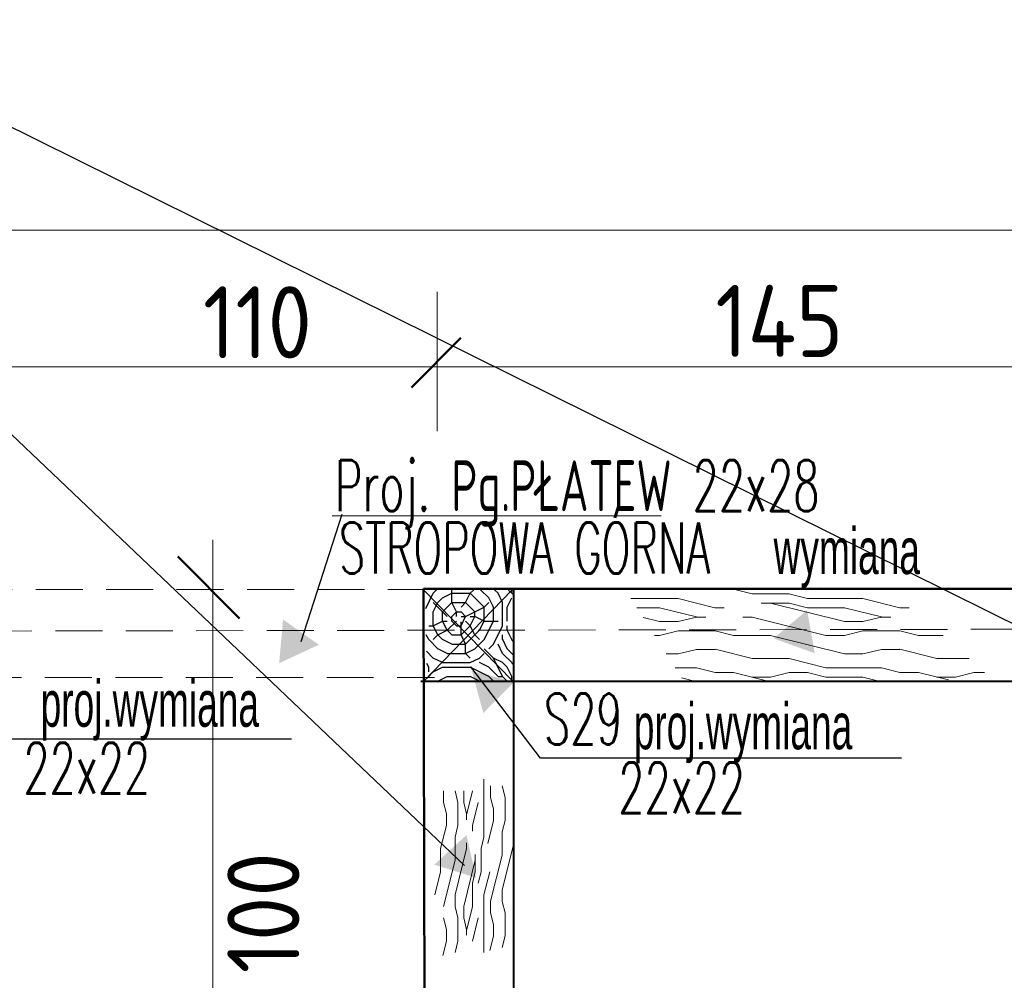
# Model space of a CAD drawing. Header units: millimetres. Extents: x 5545 to 136433, y -146986 to -36607.
# Tile 141 of 159: x 35550 to 35763, y -48036 to -47828. Entities that reach past the tile are written whole.
import ezdxf

# ---------------------------------------------------------------- set-up
doc = ezdxf.new("R2010")
doc.units = ezdxf.units.MM
doc.header["$LTSCALE"] = 8
doc.linetypes.add('VERDECKT', pattern=[9.525, 6.35, -3.175])
for name, color, linetype, lineweight in [('0_Nr_Pióra__3', 7, 'Continuous', 50), ('OGËLNE_01', 7, 'Continuous', 13), ('Standard', 7, 'Continuous', 25)]:
    doc.layers.add(name, color=color, linetype=linetype, lineweight=lineweight)
doc.layers.add('5 WYMIAROWANIE', color=253, linetype='Continuous')
doc.layers.add('Arc_opisy', color=18, linetype='Continuous')
doc.layers.add('cegły_Nr_Pióra__61', color=7, linetype='Continuous', lineweight=20, true_color=0x6a6a6a)
doc.styles.add('c20', font='simplex.shx', dxfattribs={"width": 0.7})
doc.styles.add('ISOCP', font='ISOCP.SHX')
doc.styles.add('TXT50', font='bikroms.shx', dxfattribs={"width": 0.75, "height": 10})

# ---------------------------------------------------------------- blocks, each defined once
blk = doc.blocks.new('G$C27FEC524')
at = {"layer": '0_Nr_Pióra__3', "color": 250, "lineweight": 15}
for p, q in [((10.62, 38.11), (10.62, 25.61)), ((12.05, 36.71), (12.05, 34.21)), ((15.18, 34.2), (14.56, 36.7)), ((1.87, 35.61), (1.87, 33.11)), ((5, 33.11), (4.37, 35.61)), ((6.25, 35.61), (6.25, 33.11)), ((8.12, 35.62), (6.88, 30.62)), ((12.06, 34.2), (12.68, 31.71)), ((15.18, 34.21), (15.18, 29.21)), ((1.87, 33.11), (2.5, 30.61)), ((5, 33.11), (5, 28.11)), ((6.25, 33.11), (6.87, 30.61)), ((9.38, 33.12), (8.13, 28.12)), ((2.5, 30.61), (2.5, 28.11)), ((6.87, 30.61), (6.87, 29.36)), ((12.68, 31.71), (12.68, 29.21)), ((2.5, 28.11), (1.25, 23.11)), ((5, 28.11), (4.37, 25.62)), ((8.12, 28.11), (8.12, 26.86)), ((12.68, 29.2), (11.43, 24.21)), ((15.18, 29.21), (14.56, 26.71)), ((4.37, 25.61), (4.37, 20.61)), ((10, 23.11), (10.62, 25.61)), ((14.55, 26.71), (14.55, 21.71)), ((6.87, 24.36), (6.87, 23.11)), ((17.06, 24.21), (14.56, 14.22)), ((1.25, 23.11), (1.25, 18.11)), ((6.87, 23.11), (4.38, 13.12)), ((8.75, 21.86), (8.75, 18.11)), ((10, 23.11), (10, 18.11)), ((14.56, 21.71), (12.06, 11.72)), ((4.37, 20.61), (1.88, 10.62)), ((8.75, 20.61), (6.25, 10.62)), ((1.25, 18.11), (0, 13.11)), ((8.12, 15.61), (8.75, 18.11)), ((10, 18.11), (9.37, 15.62)), ((11.87, 18.11), (10.62, 13.12)), ((8.12, 15.61), (8.12, 10.61)), ((4.37, 13.11), (4.37, 10.61)), ((10.62, 13.11), (10.62, 0.61)), ((14.55, 14.21), (14.55, 11.71)), ((12.05, 11.71), (12.05, 9.21)), ((15.18, 9.2), (14.56, 11.7)), ((5, 8.11), (4.37, 10.61)), ((6.25, 10.61), (6.25, 8.11)), ((8.12, 10.62), (6.88, 5.62)), ((12.06, 9.2), (12.68, 6.71)), ((15.18, 9.21), (15.18, 4.21)), ((1.87, 8.11), (2.5, 5.61)), ((5, 8.11), (5, 3.11)), ((6.25, 8.11), (6.87, 5.61)), ((9.38, 8.12), (8.13, 3.12)), ((12.68, 6.71), (12.68, 4.21)), ((2.5, 5.61), (2.5, 3.11)), ((6.87, 5.61), (6.87, 4.36)), ((2.5, 3.11), (1.72, 0)), ((5, 3.11), (4.37, 0.62)), ((12.68, 4.2), (11.9, 1.1)), ((15.18, 4.21), (14.56, 1.71))]:
    blk.add_line(p, q, dxfattribs=at)
blk = doc.blocks.new('G$C2D5568B3')
at = {"layer": '5 WYMIAROWANIE', "lineweight": 15}
blk.add_hatch(color=7, dxfattribs=at).paths.add_polyline_path([(4.67, 8.25), (0, 0), (9.48, 0.08)])
blk = doc.blocks.new('G$CB5EE3834')
at = {"layer": 'Arc_opisy', "lineweight": 25, "ltscale": 0.2}
blk.add_blockref('G$C2D5568B3', (0, 0), dxfattribs=at)
blk = doc.blocks.new('G$C1A704194')
at = {"layer": 'Arc_opisy', "lineweight": 25, "ltscale": 0.2, "rotation": 43.91907581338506}
blk.add_blockref('G$CB5EE3834', (2.36, 0), dxfattribs=at)
blk = doc.blocks.new('G$C734E70FC')
at = {"layer": 'Arc_opisy', "lineweight": 25, "ltscale": 0.2, "rotation": 220.511427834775}
blk.add_blockref('G$C1A704194', (2.63, 10.97), dxfattribs=at)
blk = doc.blocks.new('G$C86EB5530')
at = {"layer": 'OGËLNE_01', "color": 7, "linetype": 'Continuous', "lineweight": 25, "style": 'TXT50', "width": 0.6}
blk.add_text('proj.wymiana', height=10, rotation=270, dxfattribs=at).set_placement((3.33, 56.29))

msp = doc.modelspace()

# ---------------------------------------------------------------- hatches: boundary and pattern name
at = {"layer": 'Arc_opisy', "lineweight": 25, "ltscale": 0.2}
h = msp.add_hatch(dxfattribs=at)
h.set_pattern_fill('logend', color=250, scale=20, style=0, pattern_type=2)
h.set_pattern_definition([(0, (-5058.297, 3032.124), (20, 20), [6, -14]), (0, (-5058.297, 3033.124), (20, 20), [6, -14]), (0, (-5057.297, 3035.124), (20, 20), [4, -16]), (0, (-5056.297, 3037.124), (20, 20), [3, -17]), (0, (-5056.297, 3039.124), (20, 20), [2, -18]), (0, (-5061.297, 3041.124), (20, 20), [1, -5, 1, -13]), (0, (-5058.297, 3042.124), (20, 20), [1, -8, 3, -8]), (0, (-5054.297, 3043.124), (20, 20), [1, -1, 1, -17]), (0, (-5055.297, 3044.124), (20, 20), [1, -19]), (0, (-5056.297, 3046.124), (20, 20), [3, -17]), (0, (-5056.297, 3048.124), (20, 20), [4, -16]), (0, (-5057.297, 3050.124), (20, 20), [5, -6, 1, -8]), (90, (-5065.297, 3038.124), (-20, 20), [1, -2, 5, -12]), (90, (-5064.297, 3040.124), (-20, 20), [1, -1, 3, -15]), (90, (-5063.297, 3048.124), (-20, 20), [2, -18]), (90, (-5062.297, 3040.124), (-20, 20), [4, -6, 1, -9]), (90, (-5061.297, 3051.124), (-20, 20), [1, -19]), (90, (-5060.297, 3041.124), (-20, 20), [3, -17]), (90, (-5058.297, 3042.124), (-20, 20), [2, -18]), (90, (-5056.297, 3042.124), (-20, 20), [1, -3, 3, -13]), (90, (-5055.297, 3043.124), (-20, 20), [1, -19]), (90, (-5054.297, 3039.124), (-20, 20), [2.8, -17.2]), (90, (-5053.297, 3035.124), (-20, 20), [2, -18]), (90, (-5051.297, 3043.124), (-20, 20), [1, -19]), (90, (-5049.297, 3042.124), (-20, 20), [3, -17]), (90, (-5047.297, 3042.124), (-20, 20), [3, -17]), (45, (-5050.297, 3034.124), (2e-15, 20), [1.4142, -1.4142, 1.4142, -24.0416712]), (45, (-5054.297, 3039.124), (2e-15, 20), [2.8284, -25.455871]), (45, (-5062.297, 3049.124), (2e-15, 20), [2.8284, -25.455871]), (45, (-5058.297, 3044.124), (2e-15, 20), [2.8284, -25.455871]), (45, (-5057.297, 3040.124), (2e-15, 20), [2.8284, -25.455871]), (45, (-5051.297, 3036.124), (2e-15, 20), [2.8284, -25.455871]), (45, (-5053.297, 3037.124), (2e-15, 20), [4.24264, -24.041631]), (45, (-5059.297, 3046.124), (2e-15, 20), [1.4142, -26.870071]), (45, (-5060.297, 3048.124), (2e-15, 20), [1.4142, -26.870071]), (45, (-5052.297, 3048.124), (2e-15, 20), [1.4142, -26.870071]), (45, (-5060.297, 3038.124), (2e-15, 20), [1.4142, -26.870071]), (45, (-5049.297, 3045.124), (2e-15, 20), [1.4142, -26.870071]), (45, (-5056.297, 3043.124), (2e-15, 20), [1.4142, -26.870071]), (45, (-5054.297, 3045.124), (2e-15, 20), [1.4142, -26.870071]), (135, (-5055.297, 3041.124), (-20, 2e-15), [1.4142, -1.4142, 4.24264, -21.2132312]), (135, (-5052.297, 3041.124), (-20, 2e-15), [1.4142, -26.870071]), (135, (-5052.297, 3034.124), (-20, 2e-15), [1.4142, -26.870071]), (135, (-5056.297, 3039.124), (-20, 2e-15), [1.4142, -26.870071]), (135, (-5053.297, 3043.124), (-20, 2e-15), [1.4142, -26.870071]), (135, (-5058.297, 3038.124), (-20, 2e-15), [1.4142, -26.870071]), (135, (-5050.297, 3038.124), (-20, 2e-15), [1.4142, -26.870071]), (135, (-5064.297, 3032.124), (-20, 2e-15), [1.4142, -26.870071]), (135, (-5063.297, 3033.124), (-20, 2e-15), [2.8284, -25.455871]), (135, (-5062.297, 3034.124), (-20, 2e-15), [2.8284, -25.455871]), (135, (-5060.297, 3034.124), (-20, 2e-15), [2.8284, -25.455871]), (135, (-5059.297, 3036.124), (-20, 2e-15), [2.8284, -25.455871]), (135, (-5051.297, 3044.124), (-20, 2e-15), [2.8284, -25.455871]), (135, (-5047.297, 3034.124), (-20, 2e-15), [2.8284, -25.455871]), (135, (-5046.297, 3050.124), (-20, 2e-15), [2.8284, -25.455871]), (135, (-5046.297, 3048.124), (-20, 2e-15), [2.8284, -25.455871]), (135, (-5048.297, 3047.124), (-20, 2e-15), [2.8284, -25.455871]), (135, (-5062.297, 3047.124), (-20, 2e-15), [4.24264, -24.041631]), (135, (-5049.297, 3045.124), (-20, 2e-15), [4.24264, -24.041631]), (26.565051, (-5060.297, 3051.124), (20, 8e-09), [2.236, -42.4853595]), (26.565051, (-5060.297, 3041.124), (20, 8e-09), [2.236, -42.4853595]), (26.565051, (-5058.297, 3047.124), (20, 8e-09), [2.236, -42.4853595]), (26.565051, (-5052.297, 3033.124), (20, 8e-09), [2.236, -42.4853595]), (26.565051, (-5053.297, 3035.124), (20, 8e-09), [2.236, -42.4853595]), (26.565051, (-5059.297, 3039.124), (20, 8e-09), [2.236, -42.4853595]), (26.565051, (-5059.297, 3049.124), (20, 8e-09), [2.236, -42.4853595]), (26.565051, (-5053.297, 3043.124), (20, 8e-09), [4.472, -40.2493595]), (63.434949, (-5053.297, 3046.124), (1e-09, 20), [2.236, -42.4853595]), (63.434949, (-5050.297, 3040.124), (1e-09, 20), [2.236, -42.4853595]), (63.434949, (-5060.297, 3044.124), (1e-09, 20), [2.236, -42.4853595]), (63.434949, (-5064.297, 3045.124), (1e-09, 20), [2.236, -42.4853595]), (63.434949, (-5052.297, 3041.124), (1e-09, 20), [2.236, -42.4853595]), (63.434949, (-5054.297, 3041.124), (1e-09, 20), [2.236, -42.4853595]), (63.434949, (-5062.297, 3044.124), (1e-09, 20), [4.472, -40.2493595]), (63.434949, (-5047.297, 3037.124), (1e-09, 20), [4.472, -40.2493595]), (63.434949, (-5049.297, 3038.124), (1e-09, 20), [4.472, -40.2493595]), (116.565051, (-5065.297, 3035.124), (-8e-09, 20), [2.236, -42.4853595]), (116.565051, (-5065.297, 3046.124), (-8e-09, 20), [2.236, -42.4853595]), (116.565051, (-5061.297, 3032.124), (-8e-09, 20), [2.236, -42.4853595]), (116.565051, (-5063.297, 3050.124), (-8e-09, 20), [2.236, -42.4853595]), (116.565051, (-5061.297, 3038.124), (-8e-09, 20), [2.236, -42.4853595]), (116.565051, (-5057.297, 3040.124), (-8e-09, 20), [2.236, -42.4853595]), (116.565051, (-5055.297, 3044.124), (-8e-09, 20), [2.236, -42.4853595]), (116.565051, (-5064.297, 3036.124), (6.4e-06, 20.0000032), [2.236, -42.4853595]), (116.565051, (-5059.297, 3039.124), (-8e-09, 20), [2.236, -42.4853595]), (116.565051, (-5053.297, 3037.124), (-8e-09, 20), [2.236, -42.4853595]), (116.565051, (-5051.297, 3039.124), (-8e-09, 20), [2.236, -42.4853595]), (116.565051, (-5047.297, 3045.124), (-8e-09, 20), [2.236, -42.4853595]), (116.565051, (-5062.297, 3051.124), (-8e-09, 20), [2.236, -42.4853595]), (116.565051, (-5065.297, 3050.124), (-8e-09, 20), [4.472, -40.2493595]), (116.565051, (-5062.297, 3036.124), (-8e-09, 20), [4.472, -40.2493595]), (153.434949, (-5065.297, 3033.124), (-20, 1e-09), [2.236, -42.4853595]), (153.434949, (-5048.297, 3032.124), (-20, 1e-09), [2.236, -42.4853595]), (153.434949, (-5049.297, 3042.124), (-20, 1e-09), [2.236, -42.4853595]), (153.434949, (-5057.297, 3035.124), (-20, 1e-09), [2.236, -42.4853595]), (153.434949, (-5058.297, 3033.124), (-20, 1e-09), [2.236, -42.4853595]), (153.434949, (-5056.297, 3037.124), (-20, 1e-09), [2.236, -42.4853595]), (153.434949, (-5050.297, 3049.124), (-20, 1e-09), [2.236, -42.4853595]), (153.434949, (-5048.297, 3050.124), (-20, 1e-09), [4.472, -40.2493595])])
h.paths.add_polyline_path([(35638.014, -47950.969), (35638.39, -47971.088), (35656.916, -47970.843), (35656.932, -47951.166)])
at = {"layer": 'Arc_opisy', "lineweight": 9, "ltscale": 0.2}
h = msp.add_hatch(dxfattribs=at)
h.set_pattern_fill('panel', color=252, scale=40, style=0, pattern_type=2)
h.set_pattern_definition([(0, (-1975.336, -1241.014), (0, 40), [8, -12, 4, -16]), (0, (-1947.336, -1240.014), (0, 40), [8, -32]), (0, (-1951.336, -1238.014), (0, 40), [4, -36]), (0, (-1973.336, -1237.014), (0, 40), [2, -28, 2, -8]), (0, (-1959.336, -1235.014), (0, 40), [8, -12, 2, -18]), (0, (-1969.336, -1234.014), (0, 40), [6, -34]), (0, (-1959.336, -1233.014), (0, 40), [12, -28]), (0, (-1971.336, -1232.014), (0, 40), [8, -32]), (0, (-1955.336, -1231.014), (0, 40), [20, -20]), (0, (-1967.336, -1229.014), (0, 40), [4, -12, 8, -16]), (0, (-1939.336, -1228.014), (0, 40), [8, -32]), (0, (-1947.336, -1227.014), (0, 40), [4, -36]), (0, (-1955.336, -1226.014), (0, 40), [4, -36]), (0, (-1975.336, -1225.014), (0, 40), [8, -32]), (0, (-1955.336, -1224.014), (0, 40), [8, -32]), (0, (-1955.336, -1222.014), (0, 40), [8, -8, 8, -16]), (0, (-1963.336, -1220.014), (0, 40), [4, -20, 8, -8]), (0, (-1955.336, -1219.014), (0, 40), [12, -28]), (0, (-1955.336, -1217.014), (0, 40), [8, -32]), (0, (-1971.336, -1216.014), (0, 40), [12, -16, 4, -8]), (0, (-1971.336, -1214.014), (0, 40), [20, -20]), (0, (-1947.336, -1213.014), (0, 40), [4, -36]), (0, (-1959.336, -1212.014), (0, 40), [8, -32]), (0, (-1967.336, -1211.014), (0, 40), [4, -16, 4, -16]), (0, (-1971.336, -1210.014), (0, 40), [4, -12, 8, -16]), (0, (-1963.336, -1209.014), (0, 40), [4, -20, 4, -12]), (0, (-1955.336, -1208.014), (0, 40), [12, -28]), (0, (-1971.336, -1206.014), (0, 40), [8, -32]), (0, (-1951.336, -1205.014), (0, 40), [4, -36]), (0, (-1943.336, -1204.014), (0, 40), [4, -36]), (14.036243, (-1947.336, -1238.014), (40, -1e-09), [4.12, -160.80422]), (14.036243, (-1943.336, -1229.014), (40, -1e-09), [4.12, -160.80422]), (14.036243, (-1947.336, -1205.014), (40, -1e-09), [4.12, -160.80422]), (14.036243, (-1959.336, -1220.014), (40, -1e-09), [4.12, -160.80422]), (14.036243, (-1951.336, -1214.014), (40, -1e-09), [4.12, -160.80422]), (14.036243, (-1947.336, -1217.014), (40, -1e-09), [4.12, -160.80422]), (14.036243, (-1967.336, -1210.014), (40, -1e-09), [4.12, -160.80422]), (14.036243, (-1951.336, -1212.014), (40, -1e-09), [4.12, -160.80422]), (14.036243, (-1943.336, -1227.014), (40, -1e-09), [8.24, -156.68422]), (14.036243, (-1947.336, -1224.014), (40, -1e-09), [8.24, -156.68422]), (14.036243, (-1947.336, -1222.014), (40, -1e-09), [8.24, -156.68422]), (165.963757, (-1959.336, -1235.014), (-40, -1e-09), [4.12, -8.24, 4.12, -148.444221]), (165.963757, (-1967.336, -1229.014), (-40, -1e-09), [4.12, -160.80422]), (165.963757, (-1967.336, -1211.014), (-40, -1e-09), [8.24, -156.68422]), (194.036243, (-1947.336, -1240.014), (-40, 1e-09), [4.12, -160.80422]), (345.963757, (-1939.336, -1240.014), (40, 1e-09), [4.12, -160.80422]), (345.963757, (-1951.336, -1226.014), (40, 1e-09), [4.12, -160.80422]), (345.963757, (-1943.336, -1219.014), (40, 1e-09), [4.12, -160.80422]), (345.963757, (-1959.336, -1216.014), (40, 1e-09), [4.12, -160.80422]), (345.963757, (-1963.336, -1211.014), (40, 1e-09), [4.12, -160.80422]), (345.963757, (-1959.336, -1209.014), (40, 1e-09), [4.12, -160.80422]), (345.963757, (-1959.336, -1216.014), (40, 1e-09), [4.12, -160.80422]), (345.963757, (-1947.336, -1210.014), (40, 1e-09), [16.48, -148.44422]), (345.963757, (-1971.336, -1237.014), (40, 1e-09), [16.48, -148.44422]), (345.963757, (-1967.336, -1234.014), (40, 1e-09), [16.48, -148.44422]), (345.963757, (-1963.336, -1232.014), (40, 1e-09), [4.12, -8.24, 8.24, -144.324221]), (345.963757, (-1963.336, -1229.014), (40, 1e-09), [8.24, -8.24, 8.24, -140.204221]), (345.963757, (-1967.336, -1225.014), (40, 1e-09), [16.48, -148.44422]), (345.963757, (-1971.336, -1222.014), (40, 1e-09), [16.48, -148.44422]), (345.963757, (-1971.336, -1220.014), (40, 1e-09), [16.48, -148.44422]), (345.963757, (-1943.336, -1208.014), (40, 1e-09), [4.12, -160.80422]), (345.963768, (-1939.336, -1204.014), (40, 7.7e-06), [8.24, -156.68422]), (345.963768, (-1963.336, -1206.014), (40, 7.7e-06), [8.24, -156.68422]), (345.963758, (-1967.336, -1241.014), (40, 7e-07), [16.48, -148.44422]), (345.963758, (-1943.336, -1213.014), (40, 7e-07), [12.36, -152.56422]), (345.963758, (-1939.336, -1216.014), (40, 7e-07), [24.72, -140.20422])])
h.paths.add_polyline_path([(35681.318, -47951.16), (35693.936, -47970.96), (35760.76, -47970.547), (35738.354, -47950.492)])

# ---------------------------------------------------------------- linework, layer by layer
at = {"color": 250, "linetype": 'ByBlock', "lineweight": 50}
for p, q in [((35645.697, -47896.603), (35635.003, -47907.297)), ((35597.801, -47957.279), (35584.434, -47943.911))]:
    msp.add_line(p, q, dxfattribs=at)
at = {"layer": 'Arc_opisy', "lineweight": 25, "ltscale": 0.2}
msp.add_line((35457.025, -47830.56), (35646.485, -48010.765), dxfattribs=at)
at = {"layer": 'Arc_opisy', "color": 250, "lineweight": 25, "ltscale": 0.1}
for p, q in [((35508.206, -47831.091), (35769.849, -47960.762)), ((35662.922, -47987.539), (35647.848, -47967.743)), ((35530.958, -47983.323), (35608.994, -47983.323)), ((35741.035, -47987.539), (35662.922, -47987.539))]:
    msp.add_line(p, q, dxfattribs=at)
at = {"layer": 'Arc_opisy', "color": 250, "lineweight": 25, "ltscale": 0.2}
msp.add_line((35619.901, -47934.781), (35611.029, -47962.387), dxfattribs=at)
at = {"layer": 'Arc_opisy', "color": 250, "lineweight": 20, "ltscale": 0.5}
msp.add_line((35617.812, -47935.084), (35689.006, -47935.084), dxfattribs=at)
at = {"layer": 'Arc_opisy', "color": 250, "lineweight": 35, "ltscale": 0.2}
for p, q in [((35637.411, -47950.86), (35657.031, -47970.921)), ((35656.758, -47951.106), (35637.623, -47970.95))]:
    msp.add_line(p, q, dxfattribs=at)
at = {"layer": 'Standard', "color": 250, "lineweight": 20}
for p, q in [((36521.948, -47873.244), (35394.542, -47873.293)), ((35640.561, -47886.637), (35640.561, -47916.754)), ((37941.574, -47902.761), (35391.716, -47902.862)), ((35591.997, -48092.561), (35591.997, -47940.265))]:
    msp.add_line(p, q, dxfattribs=at)
at = {"layer": 'Standard', "color": 250, "linetype": 'VERDECKT', "lineweight": 20, "ltscale": 0.2}
for p, q in [((35523.216, -47950.998), (35637.965, -47950.998)), ((35375.069, -47960.331), (36273.485, -47958.715)), ((35525.203, -47970.048), (35639.953, -47970.048))]:
    msp.add_line(p, q, dxfattribs=at)
at = {"layer": 'Standard', "color": 250, "lineweight": 50}
for p, q in [((35783.739, -47950.915), (35637.61, -47950.915)), ((35637.61, -47950.915), (35637.86, -48077.116))]:
    msp.add_line(p, q, dxfattribs=at)
at = {"layer": 'Standard', "color": 250, "lineweight": 40}
msp.add_line((35657.175, -48093.911), (35657.175, -47950.915), dxfattribs=at)
at = {"layer": 'Standard', "color": 250, "lineweight": 40, "ltscale": 0.5}
msp.add_line((35636.984, -47970.889), (35784.104, -47970.889), dxfattribs=at)

# ---------------------------------------------------------------- block references
at = {"layer": 'Arc_opisy', "color": 250, "lineweight": 25, "ltscale": 0.1}
msp.add_blockref('G$C734E70FC', (35606.361, -47966.973), dxfattribs=at)
at = {"layer": 'Arc_opisy', "lineweight": 25, "ltscale": 0.2}
for p, rotation in [((35722.953, -47955.687), 175.709297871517), ((35648.182, -47977.797), 0.830614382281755), ((35638.811, -48008.49), 298.1804901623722)]:
    msp.add_blockref('G$C1A704194', p, dxfattribs=dict(at, rotation=rotation))
at = {"layer": 'Arc_opisy', "color": 250, "lineweight": 25, "ltscale": 0.1, "rotation": 90}
for p in [(35611.028, -47984.056), (35739.39, -47988.929)]:
    msp.add_blockref('G$C86EB5530', p, dxfattribs=at)
at = {"layer": 'Arc_opisy', "color": 252, "lineweight": 9, "ltscale": 0.2}
msp.add_blockref('G$C27FEC524', (35640.058, -48030.214), dxfattribs=at)

# ---------------------------------------------------------------- texts
at = {"layer": 'Arc_opisy', "color": 250, "style": 'c20', "width": 0.6}
for s, p in [('Proj. Pg.PŁATEW 22x28', (35618.441, -47934.08)), ('STROPOWA GÓRNA', (35619.302, -47947.545)), ('S29', (35663.677, -47984.569)), ('22x22', (35551.019, -47995.203)), ('22x22', (35679.766, -47999.438))]:
    msp.add_text(s, height=11, dxfattribs=at).set_placement(p)
at = {"layer": 'cegły_Nr_Pióra__61', "color": 250, "lineweight": 25, "ltscale": 50, "insert": (35465.287, -47620.868), "char_height": 12.5, "width": 460.07508, "attachment_point": 1, "rotation": 0.20629, "style": 'TXT50'}
msp.add_mtext('{\\C0;Proj. ściany boczne konstrukcji drewninej z bali (desek) przy otworach okiennych lukarn oraz pomiędzy nimi ściany dachu manasardowego są obecnie niedostępne obudowane na całej powierzchni. Na etapie wykonawstwa weryfikacja stanu technicznego pozostawienia lub wymiany konstrukcji drewnej bali obitych  deskami oraz zadaszenia  na identyczne odwzorujące stan istniejący po dokonaniu odsłonięcia ich obudowy wewnętrznej z tynku na macie trzcinowej oraz zewnątrznego z pokrycia dachu blachą. Całość wg.opisu w projekcie.\\P}', dxfattribs=at)
at = {"layer": 'OGËLNE_01', "color": 7, "linetype": 'Continuous', "lineweight": 25, "style": 'TXT50', "width": 0.6}
msp.add_text('wymiana', height=10, dxfattribs=at).set_placement((35713.361, -47947.693))
at = {"layer": 'Standard', "color": 250, "linetype": 'Continuous', "lineweight": 25, "style": 'ISOCP'}
for s, p in [('110', (35589.855, -47901.01)), ('145', (35700.737, -47900.718))]:
    msp.add_text(s, height=15.5825, dxfattribs=at).set_placement(p)
msp.add_text('100', height=15.5825, rotation=90, dxfattribs=at).set_placement((35610.731, -48034.09))

doc.saveas('drawing.dxf')
